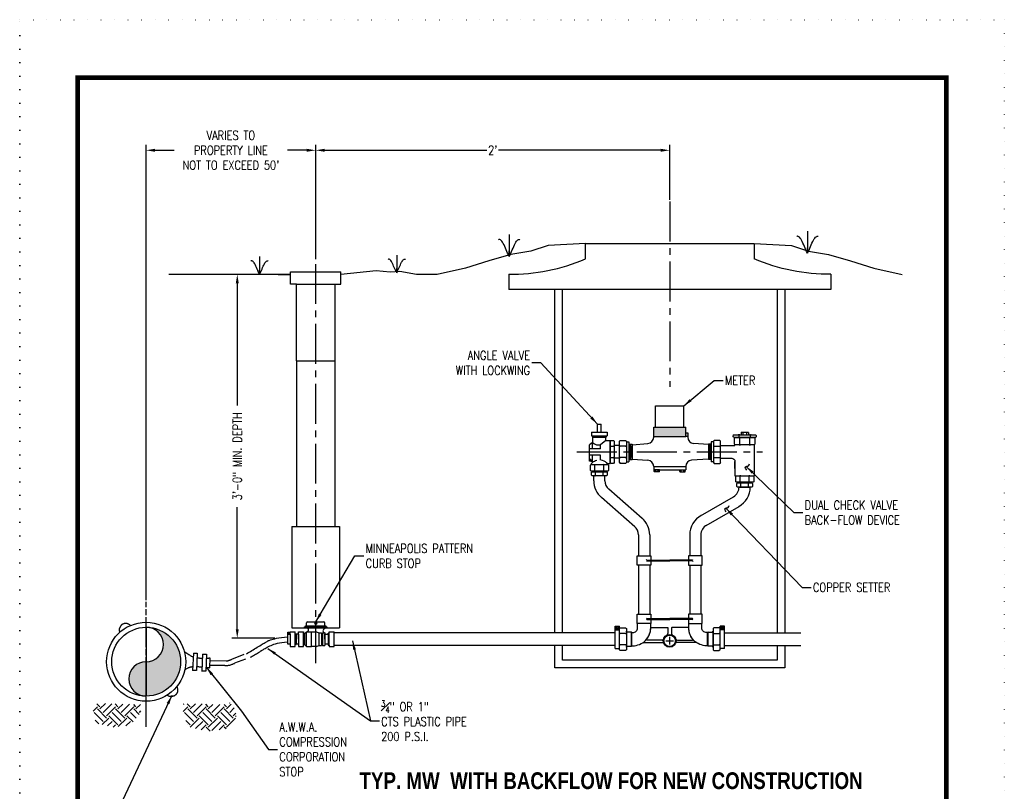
# Model space of a CAD drawing. Extents: x -603 to -141, y -298 to 300.
# Tile 233 of 233: x -603 to -141, y -63 to 300. Entities that reach past the tile are written whole.
import ezdxf

# ---------------------------------------------------------------- set-up
doc = ezdxf.new("R2010")
doc.units = 0
doc.header["$LTSCALE"] = 25
doc.header["$MEASUREMENT"] = 0
for name, pattern in [('CENTER2', [1.125, 0.75, -0.125, 0.125, -0.125]), ('DOT2', [0.125, 0, -0.125]), ('ODOTCENTER', [1, 0.75, -0.05, 0.15, -0.05]), ('PHANTOM2', [1.25, 0.625, -0.125, 0.125, -0.125, 0.125, -0.125])]:
    doc.linetypes.add(name, pattern=pattern)
doc.layers.get('0').update_dxf_attribs({"linetype": 'CONTINUOUS'})
doc.layers.get('DEFPOINTS').update_dxf_attribs({"linetype": 'CONTINUOUS'})
for name, color, linetype in [('BORDER', 252, 'CONTINUOUS'), ('CORPORATION-STOP', 40, 'CONTINUOUS'), ('CURB-BOX', 1, 'CONTINUOUS'), ('DETAILS', 2, 'CONTINUOUS'), ('DIMENSIONS', 7, 'CONTINUOUS'), ('EARTH', 42, 'CONTINUOUS'), ('PIPE-THREE-QUARTER', 40, 'PHANTOM2'), ('PIPE8', 160, 'PHANTOM2'), ('VCV_DETAIL', 7, 'CONTINUOUS'), ('VCV_DIMENSIONS_NOTES', 7, 'CONTINUOUS')]:
    doc.layers.add(name, color=color, linetype=linetype)
doc.styles.add('GENERATED_STYLE_1', font='arialbd.ttf')
doc.styles.add('ROMANS', font='romans.shx', dxfattribs={"width": 0.8})
doc.dimstyles.get("Standard").update_dxf_attribs({"dimtxt": 0.18, "dimasz": 0.18, "dimexe": 0.18, "dimexo": 0.0625, "dimgap": 0.09, "dimtad": 0, "dimtih": 1, "dimtoh": 1, "dimdec": 4, "dimzin": 0, "dimdsep": 46, "dimtxsty": 'Standard', "dimcen": 0.09, "dimadec": 0, "dimazin": 0, "dimtfac": 1, "dimtdec": 4, "dimtofl": 0, "dimtmove": 0, "dimatfit": 3, "dimfxl": 1, "dimtolj": 1, "dimtzin": 0, "dimarcsym": 0})

# ---------------------------------------------------------------- blocks, each defined once
blk = doc.blocks.new('A$C41be5ed2')
for p, q in [((0.024, 0.579), (0.259, 0.579)), ((0.024, 0.193), (0.259, 0.193))]:
    blk.add_line(p, q)
for points in [[(0.283, 0.747), (0.283, 0.025), (0.258, 0), (0.025, 0), (0, 0.025), (0, 0.747), (0.025, 0.772), (0.258, 0.772)], [(0.283, 0.747), (0.258, 0.772)]]:
    blk.add_lwpolyline(points)
for centre, start, end in [((0.024, 0.602), 180, 270), ((0.024, 0.555), 90, 180), ((0.259, 0.602), 270, 360), ((0.259, 0.555), 0, 90), ((0.024, 0.217), 180, 270), ((0.024, 0.169), 90, 180), ((0.259, 0.217), 270, 360), ((0.259, 0.169), 0, 90)]:
    blk.add_arc(centre, 0.0236, start, end)
blk = doc.blocks.new('*D8')
at = {"layer": 'DEFPOINTS', "color": 0, "transparency": 16777216}
for p in [(-298, 238.48), (-298, 214.37), (-464.12, 186.55)]:
    blk.add_point(p, dxfattribs=at)
at = {"layer": 'VCV_DETAIL', "color": 0, "lineweight": -2, "transparency": 16777216}
for p, q in [((-464.12, 187.39), (-464.12, 241)), ((-298, 215.21), (-298, 241)), ((-459.92, 238.48), (-383.74, 238.48)), ((-302.2, 238.48), (-378.38, 238.48))]:
    blk.add_line(p, q, dxfattribs=at)
at = {"layer": 'VCV_DETAIL', "color": 0, "transparency": 16777216}
for points in [[(-459.92, 239.18), (-459.92, 237.78), (-464.12, 238.48)], [(-302.2, 239.18), (-302.2, 237.78), (-298, 238.48)]]:
    blk.add_solid(points, dxfattribs=at)
at = {"layer": 'VCV_DETAIL', "color": 7, "transparency": 16777216, "insert": (-381.06, 238.48), "char_height": 4.2, "attachment_point": 5, "style": 'ROMANS'}
blk.add_mtext("\\A1;2'", dxfattribs=at)
blk = doc.blocks.new('*X9')
at = {"color": 0}
for p, q in [((2.5854, 4.5078), (2.5558, 4.5374)), ((2.5854, 4.4857), (2.6392, 4.5396)), ((2.6185, 4.4526), (2.7032, 4.5373)), ((2.7621, 4.5078), (2.7338, 4.5362)), ((2.7621, 4.4857), (2.81, 4.5336)), ((2.7953, 4.4526), (2.8741, 4.5314)), ((2.9389, 4.5078), (2.9162, 4.5305)), ((2.9389, 4.4857), (2.9837, 4.5305)), ((3.4045, 4.5314), (3.4094, 4.5364)), ((3.4692, 4.5078), (3.4407, 4.5364)), ((3.4692, 4.4857), (3.5199, 4.5364)), ((3.5024, 4.4526), (3.5848, 4.535)), ((3.646, 4.5078), (3.6203, 4.5335)), ((3.646, 4.4857), (3.6909, 4.5306)), ((3.6792, 4.4526), (3.7571, 4.5305)), ((3.8228, 4.5078), (3.7996, 4.531)), ((3.8228, 4.4857), (3.8703, 4.5332)), ((3.8559, 4.541), (3.852, 4.5449)), ((2.521, 4.4655), (2.5633, 4.5078)), ((2.6185, 4.3642), (2.5301, 4.4526)), ((2.6517, 4.3973), (2.5633, 4.4857)), ((2.6517, 4.4194), (2.74, 4.5078)), ((2.7953, 4.3642), (2.7069, 4.4526)), ((2.8284, 4.3973), (2.74, 4.4857)), ((2.8284, 4.4194), (2.9168, 4.5078)), ((2.9411, 4.3952), (2.8837, 4.4526)), ((2.9715, 4.431), (2.9168, 4.4857)), ((2.9721, 4.4526), (2.986, 4.4665)), ((3.4001, 4.4607), (3.4471, 4.5078)), ((3.5024, 4.3642), (3.414, 4.4526)), ((3.5355, 4.3973), (3.4471, 4.4857)), ((3.5355, 4.4194), (3.6239, 4.5078)), ((3.6792, 4.3642), (3.5908, 4.4526)), ((3.7123, 4.3973), (3.6239, 4.4857)), ((3.7123, 4.4194), (3.8007, 4.5078)), ((3.8559, 4.3642), (3.7676, 4.4526)), ((3.8891, 4.3973), (3.8007, 4.4857)), ((3.8559, 4.4526), (3.8997, 4.4964)), ((3.8891, 4.4194), (3.9148, 4.4451)), ((2.5756, 4.3408), (2.5413, 4.3751)), ((2.6089, 4.3325), (2.6737, 4.3973)), ((2.6619, 4.3192), (2.7069, 4.3642)), ((2.7621, 4.331), (2.6737, 4.4194)), ((2.766, 4.3128), (2.8505, 4.3973)), ((2.84, 4.3205), (2.8837, 4.3642)), ((2.9106, 4.3593), (2.8505, 4.4194)), ((3.4692, 4.331), (3.4273, 4.373)), ((3.4692, 4.3089), (3.5576, 4.3973)), ((3.522, 4.2954), (3.5908, 4.3642)), ((3.646, 4.331), (3.5576, 4.4194)), ((3.646, 4.3089), (3.7344, 4.3973)), ((3.6792, 4.2758), (3.7676, 4.3642)), ((3.8228, 4.331), (3.7344, 4.4194)), ((3.8228, 4.3089), (3.9112, 4.3973)), ((3.9189, 4.4117), (3.9112, 4.4194)), ((2.7167, 4.3077), (2.74, 4.331)), ((3.4452, 4.3291), (3.4471, 4.331)), ((3.5751, 4.2822), (3.6239, 4.331)), ((3.6637, 4.2691), (3.6239, 4.3089)), ((3.7505, 4.2808), (3.8007, 4.331)), ((3.8195, 4.2901), (3.8007, 4.3089))]:
    blk.add_line(p, q, dxfattribs=at)
blk = doc.blocks.new('*D10')
at = {"layer": 'DEFPOINTS', "color": 0, "transparency": 16777216}
for p in [(-500.94, 180.22), (-490.47, 180.22), (-482.46, 9.34)]:
    blk.add_point(p, dxfattribs=at)
at = {"layer": 'VCV_DETAIL', "color": 0, "lineweight": -2, "transparency": 16777216}
for p, q in [((-491.31, 180.22), (-503.46, 180.22)), ((-500.94, 176.02), (-500.94, 118.66)), ((-500.94, 13.54), (-500.94, 70.9)), ((-483.3, 9.34), (-503.46, 9.34))]:
    blk.add_line(p, q, dxfattribs=at)
at = {"layer": 'VCV_DETAIL', "color": 0, "transparency": 16777216}
for points in [[(-501.64, 176.02), (-500.24, 176.02), (-500.94, 180.22)], [(-501.64, 13.54), (-500.24, 13.54), (-500.94, 9.34)]]:
    blk.add_solid(points, dxfattribs=at)
at = {"layer": 'VCV_DETAIL', "color": 7, "transparency": 16777216, "insert": (-500.94, 94.78), "char_height": 4.2, "attachment_point": 5, "rotation": 90, "style": 'ROMANS'}
blk.add_mtext('\\A1;3\'-0" MIN. DEPTH', dxfattribs=at)
blk = doc.blocks.new('*D11')
at = {"layer": 'DEFPOINTS', "color": 0, "transparency": 16777216}
for p in [(-543.7, 238.48), (-464.12, 214.19), (-543.7, 26.44)]:
    blk.add_point(p, dxfattribs=at)
at = {"layer": 'VCV_DETAIL', "color": 0, "lineweight": -2, "transparency": 16777216}
for p, q in [((-543.7, 27.28), (-543.7, 241)), ((-464.12, 215.03), (-464.12, 241)), ((-539.5, 238.48), (-530.51, 238.48)), ((-468.32, 238.48), (-477.31, 238.48))]:
    blk.add_line(p, q, dxfattribs=at)
at = {"layer": 'VCV_DETAIL', "color": 0, "transparency": 16777216}
for points in [[(-539.5, 239.18), (-539.5, 237.78), (-543.7, 238.48)], [(-468.32, 239.18), (-468.32, 237.78), (-464.12, 238.48)]]:
    blk.add_solid(points, dxfattribs=at)
at = {"layer": 'VCV_DETAIL', "color": 7, "transparency": 16777216, "insert": (-503.91, 238.48), "char_height": 4.2, "attachment_point": 5, "style": 'ROMANS'}
blk.add_mtext("\\A1;VARIES TO\\PPROPERTY LINE\\PNOT TO EXCEED 50'", dxfattribs=at)

msp = doc.modelspace()

# ---------------------------------------------------------------- hatches: boundary and pattern name
at = {"layer": 'VCV_DETAIL'}
h = msp.add_hatch(color=256, dxfattribs=at)
h.dxf.hatch_style = 1
h.paths.add_polyline_path([(-298, 108.45), (-305.5, 108.45), (-305.5, 104.02), (-298, 104.02)])
h.paths.add_polyline_path([(-290.5, 108.45), (-298, 108.45), (-298, 104.02), (-290.5, 104.02)])
h.paths.add_polyline_path([(-289.56, 105.73), (-290.5, 105.73), (-290.5, 104.02), (-289.56, 104.02)])
h = msp.add_hatch(color=256, dxfattribs=at)
h.dxf.hatch_style = 1
h.paths.add_polyline_path([(-527.53, -1.7, 0.414214), (-543.7, 14.47, -1), (-543.7, -1.7), (-543.7, -17.87, 0.414214)])
h.paths.add_polyline_path([(-543.7, -1.7, 1), (-543.7, -17.87)])

# ---------------------------------------------------------------- linework, layer by layer
for p, q in [((-373.31, 198.96), (-373.31, 188.67)), ((-233.34, 200.48), (-233.34, 190.19)), ((-490.47, 188.52), (-490.47, 180.22)), ((-426.11, 189.26), (-426.11, 180.97)), ((-265.46, 103.92), (-265.46, 104.6)), ((-264.47, 105.94), (-264.47, 104.92)), ((-264.47, 104.92), (-261.08, 104.92)), ((-264.37, 106.04), (-261.18, 106.04)), ((-263.62, 106.04), (-263.62, 104.92)), ((-261.93, 106.04), (-261.93, 104.92)), ((-261.08, 105.94), (-261.08, 104.92)), ((-260.09, 103.92), (-260.09, 104.6)), ((-325.67, 99.51), (-324.4, 99.51)), ((-318.66, 99.52), (-321.28, 99.52)), ((-277.09, 99.52), (-274.47, 99.52)), ((-325.67, 94.14), (-324.4, 94.14)), ((-318.66, 94.13), (-321.28, 94.13)), ((-277.09, 94.13), (-274.47, 94.13)), ((-333.1, 88.08), (-333.1, 90.65)), ((-328.89, 88.08), (-328.89, 90.65)), ((-302.71, 88.39), (-305.25, 88.39)), ((-305.25, 87.62), (-305.25, 88.39)), ((-304.61, 87.55), (-304.61, 88.39)), ((-303.34, 87.55), (-303.34, 88.39)), ((-302.71, 87.62), (-302.71, 88.39)), ((-293.28, 88.39), (-290.74, 88.39)), ((-293.28, 87.62), (-293.28, 88.39)), ((-292.65, 87.55), (-292.65, 88.39)), ((-291.38, 87.55), (-291.38, 88.39)), ((-290.74, 87.62), (-290.74, 88.39)), ((-332.84, 85.85), (-332.84, 87.29)), ((-329.16, 85.85), (-329.16, 87.29)), ((-302.78, 87.55), (-305.18, 87.55)), ((-293.21, 87.55), (-290.81, 87.55)), ((-264.65, 80.57), (-264.65, 82.02)), ((-260.97, 80.57), (-260.97, 82.02)), ((-318.66, 11.57), (-321.28, 11.57)), ((-277.33, 11.57), (-274.71, 11.57)), ((-318.66, 6.19), (-321.28, 6.19)), ((-277.33, 6.19), (-274.71, 6.19))]:
    msp.add_line(p, q)
at = {"flags": 128}
msp.add_lwpolyline([(-337.56, 194.65), (-355.1, 193.7), (-363.1, 191.13), (-372.54, 189.56), (-382.82, 186.56), (-393.83, 183.13), (-407.12, 180.13)], dxfattribs=at)
for points in [[(-373.31, 188.67), (-373.69, 189.36), (-374.05, 190.12), (-374.41, 190.93), (-374.75, 191.75), (-375.09, 192.56), (-375.42, 193.35), (-375.75, 194.08), (-376.08, 194.74), (-376.42, 195.3), (-376.75, 195.76), (-377.07, 196.12), (-377.37, 196.37), (-377.66, 196.53), (-377.92, 196.59), (-378.14, 196.55), (-378.33, 196.41)], [(-373.31, 188.67), (-372.93, 189.36), (-372.56, 190.12), (-372.21, 190.93), (-371.86, 191.75), (-371.53, 192.56), (-371.19, 193.35), (-370.86, 194.08), (-370.53, 194.74), (-370.2, 195.3), (-369.87, 195.76), (-369.55, 196.12), (-369.24, 196.37), (-368.95, 196.53), (-368.7, 196.59), (-368.47, 196.55), (-368.28, 196.41)], [(-337.56, 187.45), (-337.56, 194.65), (-258.43, 194.65), (-258.43, 187.45)], [(-258.43, 194.65), (-240.89, 193.7), (-232.89, 191.13), (-223.45, 189.56), (-213.17, 186.56), (-202.16, 183.13), (-188.88, 180.13)], [(-233.34, 190.19), (-233.72, 190.88), (-234.09, 191.65), (-234.44, 192.45), (-234.79, 193.27), (-235.12, 194.09), (-235.46, 194.87), (-235.79, 195.61), (-236.12, 196.26), (-236.45, 196.82), (-236.78, 197.28), (-237.1, 197.64), (-237.41, 197.9), (-237.69, 198.05), (-237.95, 198.11), (-238.18, 198.07), (-238.36, 197.93)], [(-233.34, 190.19), (-232.96, 190.88), (-232.6, 191.65), (-232.24, 192.45), (-231.9, 193.27), (-231.56, 194.09), (-231.23, 194.87), (-230.9, 195.61), (-230.57, 196.26), (-230.23, 196.82), (-229.9, 197.28), (-229.58, 197.64), (-229.27, 197.9), (-228.99, 198.05), (-228.73, 198.11), (-228.51, 198.07), (-228.32, 197.93)], [(-373.31, 188.67), (-373.31, 191.22)], [(-233.34, 190.19), (-233.34, 192.74)], [(-490.47, 180.22), (-490.77, 180.78), (-491.07, 181.4), (-491.35, 182.04), (-491.63, 182.7), (-491.9, 183.36), (-492.17, 184), (-492.44, 184.59), (-492.7, 185.12), (-492.97, 185.57), (-493.24, 185.94), (-493.5, 186.22), (-493.74, 186.43), (-493.97, 186.56), (-494.18, 186.61), (-494.36, 186.57), (-494.51, 186.46)], [(-490.47, 180.22), (-490.16, 180.78), (-489.87, 181.4), (-489.58, 182.04), (-489.3, 182.7), (-489.03, 183.36), (-488.76, 184), (-488.5, 184.59), (-488.23, 185.12), (-487.96, 185.57), (-487.7, 185.94), (-487.44, 186.22), (-487.19, 186.43), (-486.96, 186.56), (-486.75, 186.61), (-486.57, 186.57), (-486.42, 186.46)], [(-426.11, 180.97), (-426.41, 181.53), (-426.71, 182.14), (-426.99, 182.79), (-427.27, 183.45), (-427.54, 184.11), (-427.81, 184.74), (-428.08, 185.33), (-428.34, 185.86), (-428.61, 186.31), (-428.88, 186.68), (-429.14, 186.97), (-429.38, 187.17), (-429.61, 187.3), (-429.82, 187.35), (-430, 187.32), (-430.15, 187.2)], [(-426.11, 180.97), (-425.8, 181.53), (-425.51, 182.14), (-425.22, 182.79), (-424.94, 183.45), (-424.67, 184.11), (-424.4, 184.74), (-424.14, 185.33), (-423.87, 185.86), (-423.6, 186.31), (-423.34, 186.68), (-423.08, 186.97), (-422.83, 187.17), (-422.6, 187.3), (-422.39, 187.35), (-422.21, 187.32), (-422.06, 187.2)], [(-258.43, 187.45), (-258.3, 187.45)], [(-475.98, 180.22), (-532.98, 180.22)], [(-490.47, 180.22), (-490.47, 182.28)], [(-481.78, 180.22), (-475.98, 180.22)], [(-481.78, 180.22), (-475.98, 180.22)], [(-473.08, 175.62), (-475.98, 175.62), (-475.98, 181.42)], [(-475.98, 181.42), (-452.26, 181.42)], [(-455.16, 175.62), (-452.26, 175.62), (-452.26, 181.42)], [(-407.12, 180.13), (-416.86, 180.13), (-424.58, 181.6), (-429.22, 181.29), (-435.73, 181.82), (-452.26, 180.22)], [(-426.11, 180.97), (-426.11, 183.02)], [(-222.3, 180.25), (-222.3, 173.05), (-373.56, 173.05)], [(-373.56, 180.25), (-373.56, 173.05)], [(-473.08, 139.58), (-473.08, 175.62)], [(-473.08, 175.62), (-455.16, 175.62)], [(-455.16, 175.62), (-455.16, 139.58)], [(-351.96, 11.88), (-351.96, 173.05)], [(-348.36, 11.88), (-348.36, 173.05)], [(-247.5, 173.05), (-247.5, 11.88)], [(-243.9, 173.05), (-243.9, 11.88)], [(-324.07, 101.85), (-324.07, 91.8), (-324.42, 91.45), (-325.65, 91.45), (-326, 91.8), (-326, 101.85), (-325.65, 102.2), (-324.42, 102.2)], [(-324.07, 101.85), (-324.42, 102.2)], [(-321.61, 91.79), (-321.61, 101.86), (-321.26, 102.21), (-318.68, 102.21), (-318.33, 101.86), (-318.33, 91.79), (-318.68, 91.44), (-321.26, 91.44)], [(-274.14, 91.79), (-274.14, 101.86), (-274.49, 102.21), (-277.07, 102.21), (-277.42, 101.86), (-277.42, 91.79), (-277.07, 91.44), (-274.49, 91.44)], [(-267.8, 104.92), (-257.75, 104.92), (-257.4, 104.58), (-257.4, 103.94), (-257.75, 103.59), (-267.8, 103.59), (-268.15, 103.94), (-268.15, 104.58)], [(-267.8, 104.92), (-268.15, 104.58)], [(-334.93, 90.91), (-327.06, 90.91), (-326.79, 90.63), (-326.79, 88.1), (-327.06, 87.83), (-334.93, 87.83), (-335.2, 88.1), (-335.2, 90.63)], [(-334.93, 90.91), (-335.2, 90.63)], [(-321.61, 91.79), (-321.26, 91.44)], [(-274.14, 91.79), (-274.49, 91.44)], [(-334.44, 87.52), (-327.55, 87.52), (-327.31, 87.28), (-327.31, 85.86), (-327.55, 85.63), (-334.44, 85.63), (-334.68, 85.86), (-334.68, 87.28)], [(-334.44, 87.52), (-334.68, 87.28)], [(-266.25, 82.24), (-259.37, 82.24), (-259.13, 82), (-259.13, 80.59), (-259.37, 80.35), (-266.25, 80.35), (-266.49, 80.59), (-266.49, 82)], [(-266.25, 82.24), (-266.49, 82)], [(-468.41, 14.22), (-469.34, 14.22), (-469.34, 14.68), (-468.41, 14.68), (-459.83, 14.68), (-458.9, 14.68), (-458.9, 14.22), (-459.83, 14.22)], [(-468.41, 14.68), (-468.88, 14.68), (-468.88, 15.15), (-468.41, 15.15), (-459.83, 15.15), (-459.36, 15.15), (-459.36, 14.68)], [(-468.41, 15.15), (-468.41, 16.54)], [(-468.41, 14.22), (-459.83, 14.22)], [(-467.95, 17), (-460.29, 17)], [(-459.83, 15.15), (-459.83, 16.54)], [(-459.83, 13.75), (-459.83, 14.22)], [(-321.61, 3.85), (-321.61, 13.92), (-321.26, 14.27), (-318.68, 14.27), (-318.33, 13.92), (-318.33, 3.85), (-318.68, 3.5), (-321.26, 3.5)], [(-274.38, 3.85), (-274.38, 13.92), (-274.73, 14.27), (-277.31, 14.27), (-277.66, 13.92), (-277.66, 3.85), (-277.31, 3.5), (-274.73, 3.5)], [(-477.23, 11.2), (-477.23, 12.13), (-476.3, 12.13), (-476.3, 11.2)], [(-477.23, 6.56), (-477.23, 11.2)], [(-477.23, 11.2), (-476.07, 11.2), (-476.07, 6.56), (-477.23, 6.56)], [(-476.81, 12.01), (-476.81, 11.32)], [(-476.72, 12.01), (-476.72, 11.32)], [(-476.07, 11.2), (-476.07, 12.36), (-473.75, 12.36)], [(-476.07, 6.56), (-476.07, 5.4), (-473.75, 5.4), (-473.75, 12.36)], [(-473.75, 11.2), (-473.28, 11.43)], [(-473.28, 11.43), (-473.28, 6.33)], [(-472.12, 11.2), (-473.28, 11.2)], [(-472.12, 8.88), (-472.12, 12.36)], [(-472.12, 12.36), (-469.8, 12.36)], [(-472.12, 11.2), (-472.12, 6.56)], [(-469.8, 5.4), (-469.8, 12.36)], [(-469.8, 12.36), (-469.8, 11.43), (-469.34, 11.43)], [(-469.34, 11.43), (-468.41, 12.36)], [(-469.34, 11.43), (-469.34, 6.38)], [(-468.41, 5.45), (-468.41, 12.36)], [(-468.41, 12.36), (-463.77, 12.36)], [(-468.41, 5.45), (-466.09, 5.45), (-466.09, 12.36)], [(-463.77, 12.36), (-462.61, 11.9)], [(-462.61, 11.9), (-462.61, 5.91)], [(-462.61, 11.9), (-462.15, 11.9)], [(-462.61, 11.9), (-461.45, 11.9)], [(-461.45, 11.9), (-461.45, 5.91)], [(-460.99, 11.9), (-461.45, 11.43)], [(-460.99, 11.9), (-460.99, 5.91)], [(-460.99, 11.9), (-459.83, 11.9)], [(-459.83, 11.9), (-459.83, 5.91)], [(-459.83, 8.91), (-459.83, 11.23), (-458.2, 11.23)], [(-458.2, 11.23), (-458.2, 11.69), (-457.74, 11.69)], [(-458.2, 11.23), (-458.2, 6.56)], [(-457.74, 11.69), (-457.74, 12.39)], [(-457.74, 6.1), (-457.74, 5.4), (-455.42, 5.4), (-455.42, 12.39)], [(-457.74, 12.39), (-455.42, 12.39)], [(-457.74, 6.1), (-457.74, 11.69)], [(-473.75, 6.56), (-473.28, 6.33)], [(-472.12, 6.56), (-473.28, 6.56)], [(-472.12, 8.88), (-472.12, 5.4)], [(-472.12, 5.4), (-469.8, 5.4)], [(-469.8, 5.45), (-469.8, 6.38), (-469.34, 6.38)], [(-469.34, 6.38), (-468.41, 5.45)], [(-463.77, 5.45), (-466.09, 5.45)], [(-463.77, 5.45), (-462.61, 5.91)], [(-462.61, 5.91), (-462.15, 5.91)], [(-462.61, 5.91), (-461.45, 5.91)], [(-461.45, 6.38), (-460.99, 5.91)], [(-460.99, 5.91), (-459.83, 5.91)], [(-458.2, 6.56), (-459.83, 6.56)], [(-458.2, 6.56), (-458.2, 6.1), (-457.74, 6.1)], [(-243.9, 5.88), (-243.9, -4.54), (-351.96, -4.54), (-351.96, 5.88)], [(-247.5, 5.88), (-247.5, -0.94), (-348.36, -0.94), (-348.36, 5.88)], [(-321.61, 3.85), (-321.26, 3.5)], [(-274.38, 3.85), (-274.73, 3.5)]]:
    msp.add_lwpolyline(points)
for points in [[(-373.56, 180.25, 0.10287), (-337.56, 187.45)], [(-222.3, 180.25, -0.10287), (-258.3, 187.45)]]:
    msp.add_lwpolyline(points, format="xyb")
msp.add_lwpolyline([(-477.09, 11.48), (-476.76, 11.3), (-476.44, 11.48), (-476.44, 11.85), (-476.76, 12.04), (-477.09, 11.85)], close=True)
msp.add_circle((-464.12, 16.31), 0.464)
for centre, radius, start, end in [((-265.79, 103.92), 0.329, 268.6237, 360), ((-265.79, 104.6), 0.329, 0, 89.4269), ((-265.13, 104.6), 0.329, 90, 180), ((-265.13, 103.92), 0.329, 180, 270), ((-264.37, 105.94), 0.0979, 90, 180), ((-263.72, 105.94), 0.0979, 0, 90), ((-263.52, 105.94), 0.0979, 90, 180), ((-262.03, 105.94), 0.0979, 0, 90), ((-261.83, 105.94), 0.0979, 90, 180), ((-261.18, 105.94), 0.0979, 0, 90), ((-260.42, 104.6), 0.329, 360, 449.2503), ((-260.42, 103.92), 0.329, 270.9832, 360), ((-259.76, 104.6), 0.329, 90, 180), ((-259.76, 103.92), 0.329, 180, 270), ((-325.67, 99.84), 0.329, 178.6237, 270), ((-325.67, 99.18), 0.329, 90, 180), ((-324.4, 99.84), 0.329, 270, 359.4269), ((-324.4, 99.18), 0.329, 360, 450), ((-321.28, 99.85), 0.33, 180, 270), ((-321.28, 99.19), 0.33, 90, 180), ((-318.66, 99.85), 0.33, 270, 360), ((-318.66, 99.19), 0.33, 360, 450), ((-277.09, 99.85), 0.33, 180, 270), ((-277.09, 99.19), 0.33, 90, 180), ((-274.47, 99.85), 0.33, 270, 360), ((-274.47, 99.19), 0.33, 360, 450), ((-325.67, 94.47), 0.329, 180.9832, 270), ((-325.67, 93.81), 0.329, 90, 180), ((-324.4, 94.47), 0.329, 270, 359.2503), ((-324.4, 93.81), 0.329, 0, 90), ((-321.28, 94.46), 0.33, 180, 270), ((-321.28, 93.8), 0.33, 90, 180), ((-318.66, 94.46), 0.33, 270, 360), ((-318.66, 93.8), 0.33, 0, 90), ((-277.09, 94.46), 0.33, 180, 270), ((-277.09, 93.8), 0.33, 90, 180), ((-274.47, 94.46), 0.33, 270, 360), ((-274.47, 93.8), 0.33, 0, 90), ((-333.36, 90.65), 0.258, 360, 450), ((-333.36, 88.08), 0.258, 270, 360), ((-332.84, 90.65), 0.258, 90, 180), ((-332.84, 88.08), 0.258, 180, 270), ((-329.15, 90.65), 0.258, 360, 450), ((-329.15, 88.08), 0.258, 270, 360), ((-328.63, 90.65), 0.258, 90, 180), ((-328.63, 88.08), 0.258, 180, 270), ((-333.06, 87.29), 0.225, 0, 89.716), ((-333.06, 85.85), 0.225, 269.3126, 360), ((-332.61, 87.29), 0.225, 90, 180), ((-332.61, 85.85), 0.225, 180, 270), ((-329.38, 87.29), 0.225, 0, 89.645), ((-329.38, 85.85), 0.225, 270.4635, 360), ((-328.93, 87.29), 0.225, 90, 180), ((-328.93, 85.85), 0.225, 180, 270), ((-305.18, 87.62), 0.0734, 180, 270), ((-304.69, 87.62), 0.0734, 270, 360), ((-304.54, 87.62), 0.0734, 180, 270), ((-303.42, 87.62), 0.0734, 270, 360), ((-303.27, 87.62), 0.0734, 180, 270), ((-302.78, 87.62), 0.0734, 270, 360), ((-293.21, 87.62), 0.0734, 180, 270), ((-292.72, 87.62), 0.0734, 270, 360), ((-292.57, 87.62), 0.0734, 180, 270), ((-291.45, 87.62), 0.0734, 270, 360), ((-291.3, 87.62), 0.0734, 180, 270), ((-290.81, 87.62), 0.0734, 270, 360), ((-264.87, 80.57), 0.225, 269.3126, 360), ((-264.87, 82.02), 0.225, 0, 89.716), ((-264.42, 82.02), 0.225, 90, 180), ((-264.42, 80.57), 0.225, 180, 270), ((-261.19, 82.02), 0.225, 0, 89.645), ((-261.19, 80.57), 0.225, 270.4635, 360), ((-260.74, 82.02), 0.225, 90, 180), ((-260.74, 80.57), 0.225, 180, 270), ((-467.95, 16.54), 0.464, 90, 180), ((-468.41, 13.29), 0.928, 270, 90), ((-460.29, 16.54), 0.464, 0, 90), ((-459.83, 12.83), 0.928, 90, 270), ((-321.28, 11.9), 0.33, 180, 270), ((-321.28, 11.24), 0.33, 90, 180), ((-318.66, 11.9), 0.33, 270, 360), ((-318.66, 11.24), 0.33, 0, 90), ((-277.33, 11.9), 0.33, 180, 270), ((-277.33, 11.24), 0.33, 90, 180), ((-274.71, 11.9), 0.33, 270, 360), ((-274.71, 11.24), 0.33, 0, 90), ((-321.28, 6.52), 0.33, 180, 270), ((-321.28, 5.86), 0.33, 90, 180), ((-318.66, 6.52), 0.33, 270, 360), ((-318.66, 5.86), 0.33, 360, 450), ((-277.33, 6.52), 0.33, 180, 270), ((-277.33, 5.86), 0.33, 90, 180), ((-274.71, 6.52), 0.33, 270, 360), ((-274.71, 5.86), 0.33, 360, 450)]:
    msp.add_arc(centre, radius, start, end)
at = {"layer": 'BORDER', "color": 7, "const_width": 2.17}
msp.add_lwpolyline([(-575.86, -270.99), (-575.86, 272.63), (-168.15, 272.63), (-168.15, -270.99)], close=True, dxfattribs=at)
at = {"layer": 'CORPORATION-STOP', "color": 7}
for points in [[(-525.55, 2.91), (-524.12, 1.99), (-523.69, 1.72), (-523.33, 1.48), (-523.03, 1.28), (-522.77, 1.12), (-522.55, 0.98), (-522.35, 0.86), (-522.17, 0.77), (-521.98, 0.69), (-521.8, 0.62), (-521.61, 0.56), (-521.54, 0.54)], [(-521.45, 2.28), (-519.71, 2.25), (-519.99, -5.74), (-521.94, -5.8)], [(-521.45, 2.28), (-521.87, -5.8)], [(-519.78, 0.23), (-519.78, 0.23), (-519.6, 0.2), (-519.42, 0.17), (-519.24, 0.14), (-519.06, 0.11), (-518.88, 0.08), (-518.7, 0.05), (-518.53, 0.02), (-518.35, -0.01), (-518.18, -0.03), (-518, -0.06), (-517.83, -0.08), (-517.66, -0.1), (-517.5, -0.12), (-517.33, -0.14), (-517.3, -0.14)], [(-517.19, 1.9), (-515.45, 1.88), (-515.73, -6.11), (-517.68, -6.18)], [(-517.19, 1.9), (-517.61, -6.17)], [(-515.52, -0.14), (-515.37, -0.12), (-515.19, -0.1), (-515.02, -0.08), (-514.83, -0.05), (-514.64, -0.03), (-514.45, 0.01), (-514.25, 0.04), (-514.05, 0.08), (-513.85, 0.12)], [(-513.85, 0.12), (-513.97, -4.56)], [(-525.44, -5.27), (-524.24, -4.69), (-523.99, -4.58), (-523.76, -4.48), (-523.55, -4.4), (-523.35, -4.32), (-523.17, -4.26), (-523.01, -4.21), (-522.85, -4.16), (-522.7, -4.12), (-522.56, -4.08), (-522.42, -4.05), (-522.29, -4.02), (-522.17, -4), (-522.06, -3.98), (-521.95, -3.97), (-521.84, -3.97), (-521.78, -3.96)], [(-519.93, -4.01), (-519.81, -4.01), (-519.67, -4.01), (-519.52, -4), (-519.37, -4.01), (-519.21, -4.01), (-519.05, -4.01), (-518.88, -4.02), (-518.7, -4.03), (-518.52, -4.04), (-518.34, -4.06), (-518.15, -4.07), (-517.97, -4.09), (-517.78, -4.11), (-517.61, -4.12), (-517.5, -4.13)], [(-515.66, -4.31), (-515.57, -4.32), (-515.42, -4.34), (-515.26, -4.36), (-515.1, -4.38), (-514.94, -4.4), (-514.78, -4.42), (-514.62, -4.44), (-514.47, -4.46), (-514.32, -4.48), (-514.19, -4.5), (-514.07, -4.53), (-513.97, -4.56)]]:
    msp.add_lwpolyline(points, dxfattribs=at)
at = {"layer": 'CURB-BOX', "color": 7}
for p, q in [((-473.08, 139.58), (-473.08, 61.73)), ((-473.08, 139.58), (-455.16, 139.58)), ((-455.16, 139.58), (-455.16, 61.73)), ((-475.27, 61.73), (-475.27, 14.22)), ((-475.27, 61.73), (-452.97, 61.73)), ((-452.97, 61.73), (-452.97, 14.22)), ((-475.27, 14.22), (-452.97, 14.22))]:
    msp.add_line(p, q, dxfattribs=at)
at = {"layer": 'DEFPOINTS', "color": 3, "linetype": 'DOT2', "ltscale": 2}
msp.add_lwpolyline([(-603.04, -298.17), (-603.04, 299.81), (-140.96, 299.81), (-140.96, -298.17)], close=True, dxfattribs=at)
at = {"layer": 'DETAILS', "color": 7}
for radius in [18.55, 16.17]:
    msp.add_circle((-543.7, -1.7), radius, dxfattribs=at)
at = {"layer": 'DIMENSIONS', "color": 7, "linetype": 'ODOTCENTER', "ltscale": 0.75}
msp.add_line((-543.7, -32.31), (-543.7, 26.44), dxfattribs=at)
at = {"layer": 'PIPE-THREE-QUARTER', "color": 7}
for p, q in [((-497.79, 1.62), (-503.63, -0.64)), ((-506.71, -3.53), (-513.94, -3.42)), ((-506.09, -1.37), (-513.88, -1.26)), ((-497.07, -0.42), (-502.3, -2.45))]:
    msp.add_line(p, q, dxfattribs=at)
for points in [[(-496.67, 2.05), (-496.64, 2.06), (-496.01, 2.41), (-495.37, 2.77), (-494.73, 3.14), (-494.08, 3.53), (-493.44, 3.93), (-492.81, 4.32), (-492.18, 4.72), (-491.56, 5.1), (-490.95, 5.48), (-490.36, 5.84), (-489.79, 6.19), (-489.25, 6.51), (-488.75, 6.81), (-488.29, 7.09), (-487.87, 7.33), (-487.51, 7.54), (-487.21, 7.72), (-486.97, 7.86), (-486.77, 7.96), (-486.6, 8.05), (-486.43, 8.13), (-486.23, 8.21), (-485.99, 8.3), (-485.68, 8.41), (-485.28, 8.54), (-484.77, 8.71), (-484.13, 8.91), (-483.37, 9.12), (-482.46, 9.34), (-481.4, 9.55), (-480.19, 9.74), (-478.8, 9.9), (-477.24, 10.02)], [(-494.75, 0.45), (-494.46, 0.59), (-493.9, 0.89), (-493.35, 1.19), (-492.82, 1.49), (-492.31, 1.79), (-491.84, 2.08), (-491.4, 2.35), (-491.01, 2.6), (-490.66, 2.82), (-490.38, 3.01), (-490.15, 3.16), (-489.97, 3.27), (-489.82, 3.37), (-489.69, 3.45), (-489.55, 3.54), (-489.4, 3.63), (-489.21, 3.75), (-488.96, 3.89), (-488.66, 4.08), (-488.29, 4.3), (-487.86, 4.55), (-487.39, 4.82), (-486.87, 5.1), (-486.31, 5.39), (-485.71, 5.69), (-485.09, 5.97), (-484.45, 6.25), (-483.75, 6.51), (-482.99, 6.75), (-482.13, 6.98), (-481.15, 7.18), (-480.02, 7.35), (-478.73, 7.49), (-477.24, 7.6)]]:
    msp.add_lwpolyline(points, dxfattribs=at)
for centre, radius, start, end in [((-506.77, 6.3), 9.83, 270.3316, 297.0311), ((-507.63, 8.43), 9.91, 278.8916, 293.7995)]:
    msp.add_arc(centre, radius, start, end, dxfattribs=at)
at = {"layer": 'PIPE8', "color": 7}
for points in [[(-550.99, 15.38), (-551.2, 15.54), (-551.43, 15.69), (-551.64, 15.81), (-551.85, 15.92), (-552.05, 16.01), (-552.24, 16.08), (-552.43, 16.14), (-552.61, 16.19), (-552.79, 16.23), (-552.96, 16.25), (-553.13, 16.27), (-553.3, 16.27), (-553.48, 16.27), (-553.65, 16.25), (-553.83, 16.22), (-554.01, 16.18), (-554.19, 16.12), (-554.38, 16.06), (-554.56, 15.98), (-554.73, 15.9), (-554.9, 15.81), (-555.05, 15.71), (-555.19, 15.61), (-555.31, 15.5), (-555.42, 15.39), (-555.51, 15.27), (-555.6, 15.16), (-555.67, 15.04), (-555.74, 14.92), (-555.81, 14.8), (-555.87, 14.68), (-555.94, 14.57), (-556, 14.46), (-556.06, 14.34), (-556.12, 14.22), (-556.18, 14.11), (-556.23, 13.98), (-556.27, 13.85), (-556.31, 13.72), (-556.33, 13.57), (-556.35, 13.41), (-556.35, 13.24), (-556.33, 13.04), (-556.3, 12.82), (-556.24, 12.57), (-556.15, 12.28), (-556.14, 12.26)], [(-529.27, -13.45), (-529.17, -13.69), (-529.09, -13.95), (-529.03, -14.2), (-528.98, -14.43), (-528.96, -14.64), (-528.94, -14.85), (-528.93, -15.04), (-528.94, -15.23), (-528.95, -15.41), (-528.97, -15.58), (-529, -15.75), (-529.04, -15.92), (-529.1, -16.08), (-529.16, -16.25), (-529.24, -16.41), (-529.33, -16.57), (-529.44, -16.73), (-529.55, -16.89), (-529.67, -17.04), (-529.8, -17.19), (-529.93, -17.32), (-530.07, -17.44), (-530.21, -17.55), (-530.34, -17.64), (-530.48, -17.71), (-530.62, -17.77), (-530.75, -17.81), (-530.89, -17.85), (-531.02, -17.89), (-531.15, -17.92), (-531.28, -17.95), (-531.41, -17.98), (-531.54, -18.01), (-531.66, -18.04), (-531.79, -18.06), (-531.92, -18.08), (-532.06, -18.1), (-532.19, -18.1), (-532.33, -18.1), (-532.48, -18.09), (-532.64, -18.06), (-532.8, -18.01), (-532.99, -17.94), (-533.19, -17.84), (-533.42, -17.72), (-533.67, -17.56), (-533.86, -17.42)]]:
    msp.add_lwpolyline(points, dxfattribs=at)
at = {"layer": 'VCV_DETAIL', "linetype": 'CENTER2'}
msp.add_line((-298, 214.37), (-298, 127.34), dxfattribs=at)
at = {"layer": 'VCV_DETAIL'}
for p, q in [((-328.37, 87.52), (-328.37, 87.83)), ((-328.37, 83.27), (-328.37, 85.63)), ((-260.18, 82.24), (-260.18, 82.55)), ((-543.7, 14.47), (-543.7, -17.87)), ((-318.25, 12.35), (-318.25, 12.63)), ((-316, 12.17), (-318.07, 12.17)), ((-316, 5.59), (-316, 12.17)), ((-315.79, 5.8), (-315.79, 11.96)), ((-298, 6.33), (-298, 9.93)), ((-280.2, 5.8), (-280.2, 11.96)), ((-280, 5.59), (-280, 12.17)), ((-280, 12.17), (-277.93, 12.17)), ((-277.75, 12.35), (-277.75, 12.63)), ((-318.25, 5.13), (-318.25, 5.41)), ((-318.07, 5.59), (-316, 5.59)), ((-299.8, 8.13), (-296.2, 8.13)), ((-277.93, 5.59), (-280, 5.59)), ((-277.75, 5.13), (-277.75, 5.41)), ((-543.7, -17.87), (-543.7, -1.7))]:
    msp.add_line(p, q, dxfattribs=at)
at = {"layer": 'VCV_DETAIL', "linetype": 'CENTER2'}
msp.add_lwpolyline([(-464.12, -2.43), (-464.12, 186.55)], dxfattribs=at)
at = {"layer": 'VCV_DETAIL'}
for points in [[(-304.59, 108.45), (-304.59, 118.43)], [(-304.59, 118.43), (-291.4, 118.43)], [(-291.4, 108.45), (-291.4, 118.43)], [(-331.9, 106.16), (-331.9, 109.91)], [(-331.9, 109.91), (-330.1, 109.91)], [(-330.1, 106.16), (-330.1, 109.91)], [(-305.5, 103.72), (-305.5, 108.45)], [(-305.5, 108.45), (-290.5, 108.45)], [(-290.5, 104.02), (-290.5, 108.45)], [(-334.62, 106.16), (-327.37, 106.16)], [(-334.62, 106.16), (-334.62, 104.46)], [(-334.62, 104.46), (-327.37, 104.46)], [(-334.18, 104.46), (-334.18, 103.71)], [(-334.18, 103.71), (-327.81, 103.71)], [(-334, 101.13), (-334, 103.71)], [(-327.99, 102.21), (-330.54, 100.22)], [(-327.99, 102.21), (-327.99, 103.71)], [(-327.99, 102.21), (-326, 102.21)], [(-327.81, 104.46), (-327.81, 103.71)], [(-327.37, 106.16), (-327.37, 104.46)], [(-326, 102.21), (-326, 91.44)], [(-305.5, 104.02), (-290.5, 104.02)], [(-290.5, 105.73), (-289.56, 105.73), (-289.56, 104.02), (-290.5, 104.02)], [(-289.56, 104.02), (-289.56, 103.72)], [(-334.41, 101.13), (-335.67, 100.1)], [(-334.41, 92.52), (-335.67, 92.52), (-335.67, 100.1)], [(-330.54, 98.33), (-335.67, 98.33)], [(-334.41, 101.13), (-334.41, 98.33)], [(-334.41, 101.13), (-334, 101.13)], [(-330.54, 98.33), (-330.54, 100.22)], [(-321.61, 99.83), (-324.07, 99.83)], [(-318.33, 101.51), (-317.15, 101.51)], [(-317.15, 101.51), (-317.15, 92.14)], [(-317.15, 100.45), (-315.57, 100.45)], [(-316.83, 99.55), (-316.83, 94.16)], [(-316.5, 100.45), (-316.5, 93.2)], [(-316.17, 99.55), (-316.17, 94.16)], [(-315.84, 100.45), (-315.84, 93.2)], [(-315.57, 100.22), (-308.29, 100.73)], [(-315.57, 100.45), (-315.57, 93.2)], [(-279.77, 100.29), (-286.77, 100.73)], [(-278.6, 100.45), (-279.77, 100.45)], [(-279.77, 100.45), (-279.77, 93.2)], [(-279.49, 100.45), (-279.49, 93.2)], [(-279.17, 99.55), (-279.17, 94.16)], [(-278.84, 100.45), (-278.84, 93.2)], [(-277.42, 101.51), (-278.6, 101.51)], [(-278.6, 101.51), (-278.6, 92.14)], [(-274.14, 99.83), (-267.39, 99.83)], [(-267.39, 99.83), (-267.39, 100.32)], [(-258.16, 85.63), (-258.16, 100.32)], [(-330.54, 95.33), (-335.67, 95.33)], [(-334.41, 92.52), (-335.67, 93.55)], [(-335.04, 92.52), (-334.41, 92.52)], [(-334.41, 95.33), (-334.41, 91.74)], [(-330.54, 92.92), (-330.54, 95.33)], [(-321.61, 93.83), (-324.07, 93.83)], [(-317.15, 93.2), (-315.57, 93.2)], [(-315.57, 93.43), (-308.29, 92.92)], [(-279.77, 93.43), (-287.7, 92.92)], [(-278.6, 93.2), (-279.77, 93.2)], [(-334.92, 90.9), (-334.48, 91.65)], [(-333.62, 87.52), (-333.62, 87.83)], [(-327.08, 90.9), (-327.51, 91.65)], [(-327.39, 91.44), (-326, 91.44)], [(-318.33, 92.14), (-317.15, 92.14)], [(-305.5, 89.93), (-290.5, 89.93)], [(-305.5, 89.93), (-305.5, 88.39)], [(-305.5, 88.39), (-290.5, 88.39)], [(-290.5, 89.93), (-290.5, 88.39)], [(-277.42, 92.14), (-278.6, 92.14)], [(-267.39, 88.98), (-267.39, 92.33)], [(-333.62, 83.27), (-333.62, 85.63)], [(-310.86, 65.64), (-326.57, 79.33)], [(-265.46, 80.35), (-260.16, 80.35)], [(-265.43, 82.24), (-265.43, 82.55)], [(-314.31, 61.68), (-330.02, 75.37)], [(-283.57, 66.8), (-268.05, 75.81)], [(-280.93, 62.26), (-265.41, 71.27)], [(-312.62, 57.83), (-312.62, 47.99)], [(-307.37, 57.83), (-307.37, 47.99)], [(-288.62, 57.83), (-288.62, 47.99)], [(-283.37, 57.83), (-283.37, 47.99)], [(-306.79, 43.66), (-313.2, 43.66), (-313.2, 47.99), (-306.79, 47.99), (-306.79, 46.04)], [(-308.7, 46.04), (-308.89, 46.23)], [(-289.2, 43.66), (-282.79, 43.66), (-282.79, 47.99), (-289.2, 47.99), (-289.2, 46.04)], [(-287.29, 46.04), (-287.1, 46.23)], [(-312.62, 43.66), (-312.62, 26.71)], [(-308.7, 45.61), (-308.89, 45.42)], [(-308.7, 46.04), (-298, 46.04)], [(-308.7, 45.61), (-298, 45.61)], [(-307.37, 43.66), (-307.37, 26.71)], [(-306.79, 45.61), (-306.79, 43.66)], [(-287.29, 46.04), (-298, 46.04)], [(-287.29, 45.61), (-298, 45.61)], [(-289.2, 45.61), (-289.2, 43.66)], [(-288.62, 43.66), (-288.62, 26.71)], [(-287.29, 45.61), (-287.1, 45.42)], [(-283.37, 43.66), (-283.37, 26.71)], [(-312.62, 26.71), (-312.62, 20.59)], [(-307.37, 26.71), (-307.37, 20.59)], [(-288.62, 26.71), (-288.62, 20.59)], [(-283.37, 26.71), (-283.37, 20.59)], [(-306.79, 16.25), (-313.2, 16.25), (-313.2, 20.59), (-306.79, 20.59), (-306.79, 18.63)], [(-308.7, 18.63), (-308.89, 18.83)], [(-308.7, 18.63), (-298, 18.63)], [(-287.29, 18.63), (-298, 18.63)], [(-289.2, 16.25), (-282.79, 16.25), (-282.79, 20.59), (-289.2, 20.59), (-289.2, 18.63)], [(-287.29, 18.63), (-287.1, 18.83)], [(-323.66, 4.46), (-323.66, 14.93)], [(-323.66, 14.93), (-321.61, 14.93)], [(-323.27, 14.34), (-322.13, 13.67)], [(-323.15, 14.56), (-322, 13.89)], [(-321.61, 3.85), (-321.61, 14.93)], [(-308.7, 18.2), (-308.89, 18.01)], [(-308.7, 18.2), (-298, 18.2)], [(-306.91, 14.43), (-306.91, 16.25)], [(-306.91, 14.21), (-306.91, 14.43)], [(-306.79, 18.2), (-306.79, 16.25)], [(-287.29, 18.2), (-298, 18.2)], [(-289.2, 18.2), (-289.2, 16.25)], [(-289.08, 14.43), (-289.08, 16.25)], [(-289.08, 14.21), (-289.08, 14.43)], [(-287.29, 18.2), (-287.1, 18.01)], [(-274.38, 3.85), (-274.38, 14.93)], [(-272.33, 14.93), (-274.38, 14.93)], [(-272.84, 14.56), (-273.99, 13.89)], [(-272.72, 14.34), (-273.86, 13.67)], [(-272.33, 4.46), (-272.33, 14.93)], [(-323.66, 11.88), (-455.42, 11.88)], [(-323.66, 13.3), (-321.61, 13.3)], [(-318.34, 12.15), (-318.34, 5.61)], [(-318.33, 12.63), (-318.25, 12.63)], [(-318.25, 12.42), (-318.25, 5.13)], [(-316, 12.17), (-315.79, 11.96)], [(-280, 12.17), (-280.2, 11.96)], [(-277.66, 12.63), (-277.75, 12.63)], [(-277.75, 12.42), (-277.75, 5.13)], [(-277.66, 12.15), (-277.66, 5.61)], [(-272.33, 13.3), (-274.38, 13.3)], [(-272.33, 11.88), (-236.48, 11.88)], [(-323.66, 5.88), (-455.42, 5.88)], [(-318.25, 5.13), (-318.33, 5.13)], [(-316, 5.59), (-315.79, 5.8)], [(-310.42, 7.38), (-300.9, 7.38)], [(-298.84, 5.18), (-298.84, 5.25)], [(-285.57, 7.38), (-295.09, 7.38)], [(-280, 5.59), (-280.2, 5.8)], [(-277.75, 5.13), (-277.66, 5.13)], [(-272.33, 5.88), (-236.48, 5.88)], [(-323.66, 4.46), (-321.61, 4.46)], [(-272.33, 4.46), (-274.38, 4.46)]]:
    msp.add_lwpolyline(points, dxfattribs=at)
at = {"layer": 'VCV_DETAIL', "linetype": 'CENTER2', "flags": 128}
msp.add_lwpolyline([(-341.54, 96.83), (-254.45, 96.83)], dxfattribs=at)
at = {"layer": 'VCV_DETAIL'}
for points in [[(-274.14, 93.83), (-268.89, 93.83, -0.414214), (-267.39, 92.33), (-267.39, 85.63), (-258.16, 85.63)], [(-315.79, 11.96), (-315.33, 11.96, 0.414214), (-313.08, 14.21), (-313.08, 16.25)], [(-315.79, 5.8), (-315.33, 5.8, 0.414214), (-306.91, 14.21, 0.205138)], [(-301.6, 8.41), (-308.45, 8.41, -0.627066), (-308.73, 8.99, 0.164848), (-306.92, 14.08, -0.409528), (-306.56, 14.43), (-299.2, 14.43, -0.414214), (-298.84, 14.07), (-298.84, 11.52)], [(-294.39, 8.41), (-287.54, 8.41, 0.627066), (-287.26, 8.99, -0.164848), (-289.07, 14.08, 0.409528), (-289.43, 14.43), (-296.8, 14.43, 0.414214), (-297.16, 14.07), (-297.16, 11.52)], [(-280.2, 5.8), (-280.66, 5.8, -0.414214), (-289.08, 14.21, -0.205138)], [(-280.2, 11.96), (-280.66, 11.96, -0.414214), (-282.91, 14.21), (-282.91, 16.25)]]:
    msp.add_lwpolyline(points, format="xyb", dxfattribs=at)
for points in [[(-321.87, 14.11), (-322.25, 14.78), (-323.02, 14.78), (-323.4, 14.11), (-323.02, 13.45), (-322.25, 13.45)], [(-274.12, 14.11), (-273.74, 14.78), (-272.97, 14.78), (-272.59, 14.11), (-272.97, 13.45), (-273.74, 13.45)]]:
    msp.add_lwpolyline(points, close=True, dxfattribs=at)
for radius in [3, 2.68]:
    msp.add_circle((-298, 8.13), radius, dxfattribs=at)
for centre, radius, start, end in [((-308.5, 103.72), 3, 274, 0), ((-286.56, 103.72), 3, 180, 266), ((-331.47, 103.67), 3.58, 225.197, 285.0991), ((-331, 87.47), 5.47, 102.4277, 128.5997), ((-331, 87.47), 5.47, 51.4003, 81.621), ((-308.5, 89.93), 3, 0, 86), ((-287.5, 89.93), 3, 94, 180), ((-331.12, 89), 4.28, 140.1734, 141.7682), ((-330.87, 89), 4.28, 38.2318, 39.8266), ((-323.12, 83.29), 10.5, 180, 228.9304), ((-323.12, 83.29), 5.25, 180, 228.9304), ((-270.68, 80.35), 5.25, 300.132, 0), ((-270.68, 80.35), 10.5, 299.1386, 0), ((-317.87, 57.83), 10.5, 0, 49.899), ((-278.12, 57.83), 10.5, 118.8523, 180), ((-317.87, 57.83), 5.25, 0, 50.3002), ((-278.12, 57.83), 5.25, 118.3222, 180), ((-543.7, 6.39), 8.09, 270, 90), ((-318.07, 12.35), 0.18, 180, 270), ((-299.59, 11.52), 0.75, 289.7354, 0), ((-296.41, 11.52), 0.75, 180, 250.2646), ((-277.93, 12.35), 0.18, 270, 0), ((-318.07, 5.41), 0.18, 90, 180), ((-301.6, 9.16), 0.75, 270, 345.112), ((-294.39, 9.16), 0.75, 194.888, 270), ((-277.93, 5.41), 0.18, 0, 90), ((-543.7, -9.78), 8.09, 90, 270)]:
    msp.add_arc(centre, radius, start, end, dxfattribs=at)
for points in [[(-261.84, 88.23), (-262.41, 89.87), (-261.01, 90.33), (-260.57, 91.29)], [(-271.43, 68.68), (-272, 70.32), (-270.6, 70.78), (-270.16, 71.74)]]:
    msp.add_spline(points, degree=3, dxfattribs=at)

# ---------------------------------------------------------------- block references
at = {"layer": 'EARTH', "color": 7, "xscale": 48, "yscale": 48, "zscale": 48}
msp.add_blockref('*X9', (-689.53, -239.2), dxfattribs=at)
at = {"layer": 'VCV_DETAIL', "rotation": 90}
for p, xscale, yscale, zscale in [((-258.04, 100.13), 12.26383209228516, 12.26383209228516, 12.26383209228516), ((-258.57, 82.55), 10.90118408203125, 10.90118408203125, 10.90118408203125)]:
    msp.add_blockref('A$C41be5ed2', p, dxfattribs=dict(at, xscale=xscale, yscale=yscale, zscale=zscale))

# ---------------------------------------------------------------- texts
at = {"layer": 'VCV_DETAIL', "color": 7, "char_height": 4.2, "style": 'ROMANS'}
for s, insert, attachment_point in [('{\\C256;ANGLE VALVE\\PWITH LOCKWING}', (-363.54, 138.62), 6), ('{\\C256;METER}', (-272.1, 130.39), 4), ('\\A1;{\\C256;DUAL CHECK VALVE\\PBACK-FLOW DEVICE}', (-234.63, 68.35), 4), ('\\A1;MINNEAPOLIS PATTERN\\P{\\A0;CURB STOP}', (-440.67, 47.99), 4), ('{\\C256;COPPER SETTER }', (-230.75, 33.23), 4), ('\\A1;{\\H0.7x;\\S3#4;\\H1.42857x;" OR 1"\\PCTS PLASTIC PIPE \\P200 P.S.I.}', (-433.42, -29.38), 4), ('\\A1;A.W.W.A.\\PCOMPRESSION\\PCORPORATION\\PSTOP', (-481.16, -42.87), 4)]:
    msp.add_mtext(s, dxfattribs=dict(at, insert=insert, attachment_point=attachment_point))
at = {"layer": 'VCV_DIMENSIONS_NOTES', "color": 0, "style": 'GENERATED_STYLE_1', "width": 0.8}
msp.add_text('TYP. MW  WITH BACKFLOW FOR NEW CONSTRUCTION ', height=7.875, rotation=360, dxfattribs=at).set_placement((-443.56, -61.5))

# ---------------------------------------------------------------- dimensions: what is measured, and where the dimension line sits
at = {"layer": 'VCV_DETAIL'}
for base, p1, p2, text, picture, middle in [((-543.7, 238.48), (-464.12, 214.19), (-543.7, 26.44), "VARIES TO\\PPROPERTY LINE\\PNOT TO EXCEED 50'", '*D11', (-503.91, 238.48)), ((-298, 238.48), (-464.12, 186.55), (-298, 214.37), "2'", '*D8', (-381.06, 238.48))]:
    dim = msp.add_linear_dim(base=base, p1=p1, p2=p2, text=text, dimstyle='Standard', override={"dimscale": 28, "dimtxt": 0.15, "dimasz": 0.15, "dimexe": 0.09, "dimexo": 0.03, "dimgap": 0.03, "dimtih": 0, "dimtoh": 0, "dimdec": 0, "dimtxsty": 'ROMANS', "dimclrt": 7, "dimtdec": 0}, dxfattribs=at)
    dim.commit()
    dim.dimension.update_dxf_attribs({"geometry": picture, "text_midpoint": middle})
dim = msp.add_linear_dim(base=(-500.94, 180.22), p1=(-482.46, 9.34), p2=(-490.47, 180.22), angle=90, text='3\'-0" MIN. DEPTH', dimstyle='Standard', override={"dimscale": 28, "dimtxt": 0.15, "dimasz": 0.15, "dimexe": 0.09, "dimexo": 0.03, "dimgap": 0.03, "dimtih": 0, "dimtoh": 0, "dimdec": 0, "dimtxsty": 'ROMANS', "dimclrt": 7, "dimtdec": 0}, dxfattribs=at)
dim.commit()
dim.dimension.update_dxf_attribs({"geometry": '*D10', "text_midpoint": (-500.94, 94.78)})

# ---------------------------------------------------------------- leaders
at = {"layer": 'VCV_DETAIL', "annotation_type": 0, "has_hookline": 1}
for points, hookline_direction, text_width in [([(-331.9, 109.91), (-358.5, 138.62), (-362.7, 138.62)], 1, 38.72), ([(-291.4, 118.43), (-277.14, 130.39), (-272.94, 130.39)], 0, 14.72), ([(-262.08, 90.02), (-239.67, 68.35), (-235.47, 68.35)], 0, 49.44), ([(-271.7, 70.45), (-235.79, 33.23), (-231.59, 33.23)], 0, 40.16), ([(-464.12, 17), (-445.71, 47.99), (-441.51, 47.99)], 0, 55.52), ([(-486.63, 4.55), (-438.46, -29.38), (-434.26, -29.38)], 0, 45.44), ([(-515.49, -4.33), (-498.94, -24.91), (-486.2, -42.87), (-482, -42.87)], 0, 34.08), ([(-531.64, -17.57), (-557.1, -71.84), (-541.6, -82.89), (-537.4, -82.89)], 0, 53.92)]:
    msp.add_leader(points, dimstyle='Standard', override={"dimscale": 28, "dimtxt": 0.15, "dimasz": 0.15, "dimexe": 0.09, "dimexo": 0.03, "dimgap": 0.03, "dimtad": 0, "dimtih": 0, "dimtoh": 0, "dimdec": 0, "dimtxsty": 'ROMANS', "dimclrt": 7, "dimtdec": 0}, dxfattribs=dict(at, hookline_direction=hookline_direction, text_width=text_width))
at = {"layer": 'VCV_DETAIL'}
msp.add_leader([(-446.86, 8.15), (-438.46, -29.38)], dimstyle='Standard', override={"dimscale": 28, "dimtxt": 0.15, "dimasz": 0.15, "dimexe": 0.09, "dimexo": 0.03, "dimgap": 0.03, "dimtad": 0, "dimtih": 0, "dimtoh": 0, "dimdec": 0, "dimtxsty": 'ROMANS', "dimclrt": 7, "dimtdec": 0}, dxfattribs=at)

doc.saveas('drawing.dxf')
